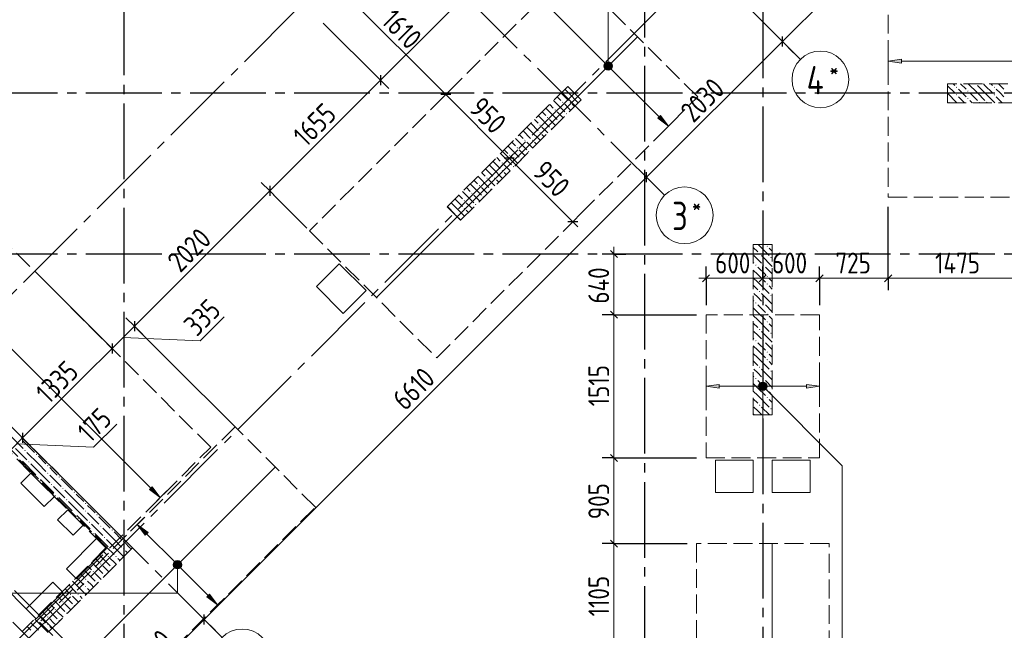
# Model space of a CAD drawing. Header units: millimetres. Extents: x 0 to 43617, y 0 to 59400.
# Tile 15 of 36: x 15224 to 25625, y 13352 to 19808. Entities that reach past the tile are written whole.
import ezdxf

# ---------------------------------------------------------------- set-up
doc = ezdxf.new("R2010")
doc.units = ezdxf.units.MM
doc.linetypes.add('______2', pattern=[270, 200, -70])
doc.linetypes.add('______5', pattern=[1100, 800, -100, 100, -100])
for name, color, linetype, lineweight in [('Standard', 7, 'Continuous', 25), ('ДОП Верх по У', 7, 'Continuous', 25), ('ЖБ Пилон', 180, 'Continuous', 25), ('Оси', 40, '______5', 18), ('Позиционная метка номер позиции', 7, 'Continuous', 13), ('Примечания', 7, 'Continuous', 25)]:
    doc.layers.add(name, color=color, linetype=linetype, lineweight=lineweight)
doc.layers.add('ЖБ Перекрытие верхний уровень', color=7, linetype='Continuous', lineweight=25, true_color=0xe0e0ff)
doc.layers.add('ЖБ Стена верхний уровень', color=7, linetype='Continuous', lineweight=25, true_color=0x006e00)
doc.styles.add('GOST 2.304-81', font='txt')
doc.styles.add('ISOCPEUR', font='txt')

msp = doc.modelspace()

# ---------------------------------------------------------------- hatches: boundary and pattern name
at = {"layer": 'ДОП Верх по У', "linetype": 'Continuous', "lineweight": 13, "transparency": 33554687}
for points in [[(21405, 19327), (21431, 19354), (21414, 19344)], [(21431, 19354), (21405, 19327), (21405, 19308)], [(21431, 19354), (21405, 19308), (21450, 19354)], [(21450, 19354), (21405, 19308), (21414, 19291)], [(21450, 19354), (21414, 19291), (21467, 19344)], [(21467, 19344), (21414, 19291), (21431, 19282)], [(21467, 19344), (21431, 19282), (21477, 19327)], [(21477, 19327), (21431, 19282), (21450, 19282)], [(21477, 19327), (21450, 19282), (21477, 19308)], [(21477, 19308), (21450, 19282), (21467, 19291)], [(21964, 18766), (22077, 18681), (21992, 18794)], [(23042, 15913), (23042, 15951), (23036, 15932)], [(23042, 15951), (23055, 15900), (23055, 15964)], [(23042, 15951), (23042, 15913), (23055, 15900)], [(23055, 15964), (23074, 15895), (23074, 15970)], [(23055, 15964), (23055, 15900), (23074, 15895)], [(23074, 15970), (23074, 15895), (23093, 15900)], [(23074, 15970), (23093, 15900), (23093, 15964)], [(23093, 15964), (23093, 15900), (23106, 15913)], [(23093, 15964), (23106, 15913), (23106, 15951)], [(23106, 15951), (23106, 15913), (23111, 15932)], [(23534, 15912), (23674, 15932), (23534, 15952)], [(16595, 14840), (16708, 14755), (16623, 14868)], [(16855, 14056), (16881, 14083), (16864, 14073)], [(16881, 14083), (16855, 14056), (16855, 14037)], [(16881, 14083), (16855, 14037), (16900, 14083)], [(16900, 14083), (16855, 14037), (16864, 14020)], [(16900, 14083), (16864, 14020), (16917, 14073)], [(16917, 14073), (16864, 14020), (16881, 14010)], [(16917, 14073), (16881, 14010), (16927, 14056)], [(16927, 14056), (16881, 14010), (16900, 14010)], [(16927, 14056), (16900, 14010), (16927, 14037)], [(16927, 14037), (16900, 14010), (16917, 14020)], [(17202, 13707), (17315, 13622), (17230, 13735)]]:
    msp.add_hatch(color=7, dxfattribs=at).paths.add_polyline_path(points)
for points in [[(24539, 19349), (24399, 19369), (24539, 19389)], [(22614, 15912), (22474, 15932), (22614, 15952)], [(16551, 14358), (16466, 14471), (16580, 14386)]]:
    msp.add_hatch(color=7, dxfattribs=at).paths.add_polyline_path(points, flags=16)
at = {"layer": 'ЖБ Пилон', "linetype": 'Continuous', "lineweight": 18, "transparency": 33554687}
for points in [[(25114, 19093), (25121, 19100), (25127, 19093), (25121, 19087)], [(25234, 19053), (25241, 19060), (25247, 19053), (25241, 19047)], [(25324, 19130), (25321, 19127), (25318, 19130)], [(25514, 19093), (25521, 19100), (25527, 19093), (25521, 19087)], [(20954, 18933), (20961, 18940), (20967, 18933), (20961, 18927)], [(21034, 18933), (21041, 18940), (21047, 18933), (21041, 18927)], [(25034, 18933), (25041, 18940), (25047, 18933), (25044, 18930), (25038, 18930)], [(25114, 19013), (25121, 19020), (25127, 19013), (25121, 19007)], [(25234, 18973), (25241, 18980), (25247, 18973), (25241, 18967)], [(25354, 18933), (25361, 18940), (25367, 18933), (25364, 18930), (25358, 18930)], [(25434, 18933), (25441, 18940), (25447, 18933), (25444, 18930), (25438, 18930)], [(25514, 19013), (25521, 19020), (25527, 19013), (25521, 19007)], [(20874, 18853), (20881, 18860), (20887, 18853), (20881, 18847)], [(20794, 18773), (20801, 18780), (20807, 18773), (20801, 18767)], [(20914, 18733), (20921, 18740), (20927, 18733), (20921, 18727)], [(20994, 18813), (21001, 18820), (21007, 18813), (21001, 18807)], [(20714, 18693), (20721, 18700), (20727, 18693), (20721, 18687)], [(20714, 18613), (20721, 18620), (20727, 18613), (20721, 18607)], [(20834, 18653), (20841, 18660), (20847, 18653), (20841, 18647)], [(20554, 18533), (20561, 18540), (20567, 18533), (20561, 18527)], [(20634, 18533), (20641, 18540), (20647, 18533), (20641, 18527)], [(20474, 18453), (20481, 18460), (20487, 18453), (20481, 18447)], [(20594, 18413), (20601, 18420), (20607, 18413), (20601, 18407)], [(20394, 18373), (20401, 18380), (20407, 18373), (20401, 18367)], [(20514, 18333), (20521, 18340), (20527, 18333), (20521, 18327)], [(20314, 18293), (20321, 18300), (20327, 18293), (20321, 18287)], [(20314, 18213), (20321, 18220), (20327, 18213), (20321, 18207)], [(20434, 18253), (20441, 18260), (20447, 18253), (20441, 18247)], [(20154, 18133), (20161, 18140), (20167, 18133), (20161, 18127)], [(20234, 18133), (20241, 18140), (20247, 18133), (20241, 18127)], [(20074, 18053), (20081, 18060), (20087, 18053), (20081, 18047)], [(20194, 18013), (20201, 18020), (20207, 18013), (20201, 18007)], [(19914, 17893), (19921, 17900), (19927, 17893), (19921, 17887)], [(19994, 17973), (20001, 17980), (20007, 17973), (20001, 17967)], [(20114, 17933), (20121, 17940), (20127, 17933), (20121, 17927)], [(19914, 17813), (19921, 17820), (19927, 17813), (19921, 17807)], [(20034, 17853), (20041, 17860), (20047, 17853), (20041, 17847)], [(19836, 17734), (19841, 17740), (19847, 17733), (19842, 17728)], [(23114, 17413), (23121, 17420), (23127, 17413), (23121, 17407)], [(23034, 17333), (23041, 17340), (23047, 17333), (23041, 17327)], [(23154, 17293), (23161, 17300), (23167, 17293), (23161, 17287)], [(22994, 17213), (23001, 17220), (23007, 17213), (23001, 17207)], [(23074, 17213), (23081, 17220), (23087, 17213), (23081, 17207)], [(23114, 17093), (23121, 17100), (23127, 17093), (23121, 17087)], [(23114, 17013), (23121, 17020), (23127, 17013), (23121, 17007)], [(23034, 16933), (23041, 16940), (23047, 16933), (23041, 16927)], [(23154, 16893), (23161, 16900), (23167, 16893), (23161, 16887)], [(22994, 16813), (23001, 16820), (23007, 16813), (23001, 16807)], [(23074, 16813), (23081, 16820), (23087, 16813), (23081, 16807)], [(23114, 16693), (23121, 16700), (23127, 16693), (23121, 16687)], [(23034, 16533), (23041, 16540), (23047, 16533), (23041, 16527)], [(23114, 16613), (23121, 16620), (23127, 16613), (23121, 16607)], [(23154, 16493), (23161, 16500), (23167, 16493), (23161, 16487)], [(22994, 16413), (23001, 16420), (23007, 16413), (23001, 16407)], [(23074, 16413), (23081, 16420), (23087, 16413), (23081, 16407)], [(23114, 16293), (23121, 16300), (23127, 16293), (23121, 16287)], [(23034, 16133), (23041, 16140), (23047, 16133), (23041, 16127)], [(23114, 16213), (23121, 16220), (23127, 16213), (23121, 16207)], [(22994, 16013), (23001, 16020), (23007, 16013), (23001, 16007)], [(23074, 16013), (23081, 16020), (23087, 16013), (23081, 16007)], [(23154, 16093), (23161, 16100), (23167, 16093), (23161, 16087)], [(23114, 15893), (23121, 15900), (23127, 15893), (23121, 15887)], [(23114, 15813), (23121, 15820), (23127, 15813), (23121, 15807)], [(23034, 15733), (23041, 15740), (23047, 15733), (23041, 15727)], [(23154, 15693), (23161, 15700), (23167, 15693), (23161, 15687)]]:
    msp.add_hatch(color=7, dxfattribs=at).paths.add_polyline_path(points, flags=16)
at = {"layer": 'ЖБ Стена верхний уровень', "linetype": 'Continuous', "lineweight": 18, "transparency": 33554687}
for points in [[(15234, 15373), (15241, 15380), (15247, 15373), (15241, 15367)], [(15274, 15253), (15281, 15260), (15287, 15253), (15281, 15247)], [(15394, 15213), (15401, 15220), (15407, 15213), (15401, 15207)], [(15314, 15133), (15321, 15140), (15327, 15133), (15321, 15127)], [(15514, 15093), (15521, 15100), (15527, 15093), (15521, 15087)], [(15514, 15013), (15521, 15020), (15527, 15013), (15521, 15007)], [(15634, 14973), (15641, 14980), (15647, 14973), (15641, 14967)], [(15434, 14933), (15441, 14940), (15447, 14933), (15441, 14927)], [(15554, 14893), (15561, 14900), (15567, 14893), (15561, 14887)], [(15594, 14773), (15601, 14780), (15607, 14773), (15601, 14767)], [(15674, 14853), (15681, 14860), (15687, 14853), (15681, 14847)], [(15794, 14813), (15801, 14820), (15807, 14813), (15801, 14807)], [(15714, 14733), (15721, 14740), (15727, 14733), (15721, 14727)], [(15914, 14693), (15921, 14700), (15927, 14693), (15921, 14687)], [(15914, 14613), (15921, 14620), (15927, 14613), (15921, 14607)], [(16034, 14573), (16041, 14580), (16047, 14573), (16041, 14567)], [(15834, 14533), (15841, 14540), (15847, 14533), (15841, 14527)], [(15954, 14493), (15961, 14500), (15967, 14493), (15961, 14487)], [(16074, 14453), (16081, 14460), (16087, 14453), (16081, 14447)], [(15994, 14373), (16001, 14380), (16007, 14373), (16001, 14367)], [(16194, 14413), (16201, 14420), (16207, 14413), (16201, 14407)], [(16114, 14333), (16121, 14340), (16127, 14333), (16121, 14327)], [(16314, 14293), (16321, 14300), (16327, 14293), (16321, 14287)], [(16314, 14213), (16321, 14220), (16327, 14213), (16321, 14207)], [(16074, 14053), (16081, 14060), (16087, 14053), (16081, 14047)], [(16154, 14133), (16161, 14140), (16167, 14133), (16161, 14127)], [(16234, 14133), (16241, 14140), (16247, 14133), (16241, 14127)], [(15994, 13973), (16001, 13980), (16007, 13973), (16001, 13967)], [(16114, 13933), (16121, 13940), (16127, 13933), (16121, 13927)], [(16194, 14013), (16201, 14020), (16207, 14013), (16201, 14007)], [(15914, 13893), (15921, 13900), (15927, 13893), (15921, 13887)], [(16034, 13853), (16041, 13860), (16047, 13853), (16041, 13847)], [(15754, 13733), (15761, 13740), (15767, 13733), (15761, 13727)], [(15834, 13733), (15841, 13740), (15847, 13733), (15841, 13727)], [(15914, 13813), (15921, 13820), (15927, 13813), (15921, 13807)], [(15674, 13653), (15681, 13660), (15687, 13653), (15681, 13647)], [(15594, 13573), (15601, 13580), (15607, 13573), (15601, 13567)], [(15714, 13533), (15721, 13540), (15727, 13533), (15721, 13527)], [(15794, 13613), (15801, 13620), (15807, 13613), (15801, 13607)], [(15514, 13493), (15521, 13500), (15527, 13493), (15521, 13487)], [(15514, 13413), (15521, 13420), (15527, 13413), (15521, 13407)], [(15634, 13453), (15641, 13460), (15647, 13453), (15641, 13447)]]:
    msp.add_hatch(color=7, dxfattribs=at).paths.add_polyline_path(points, flags=16)
at = {"layer": 'Позиционная метка номер позиции', "linetype": 'Continuous', "lineweight": 13, "transparency": 33554687}
for points in [[(21402, 19340), (21479, 19340), (21463, 19356)], [(21402, 19340), (21463, 19356), (21418, 19356)], [(21418, 19356), (21463, 19356), (21441, 19363)], [(21396, 19318), (21486, 19318), (21479, 19340)], [(21396, 19318), (21479, 19340), (21402, 19340)], [(21402, 19295), (21486, 19318), (21396, 19318)], [(21402, 19295), (21479, 19295), (21486, 19318)], [(21418, 19279), (21479, 19295), (21402, 19295)], [(21418, 19279), (21463, 19279), (21479, 19295)], [(21463, 19279), (21418, 19279), (21441, 19273)], [(23031, 15943), (23063, 15975), (23042, 15964)], [(23063, 15975), (23031, 15943), (23031, 15921)], [(23063, 15975), (23031, 15921), (23085, 15975)], [(23085, 15975), (23031, 15921), (23042, 15900)], [(23085, 15975), (23042, 15900), (23106, 15964)], [(23106, 15964), (23042, 15900), (23063, 15889)], [(23106, 15964), (23063, 15889), (23117, 15943)], [(23117, 15943), (23063, 15889), (23085, 15889)], [(23117, 15943), (23085, 15889), (23117, 15921)], [(23117, 15921), (23085, 15889), (23106, 15900)], [(16929, 14069), (16852, 14069), (16846, 14046)], [(16929, 14069), (16846, 14046), (16936, 14046)], [(16936, 14046), (16846, 14046), (16852, 14024)], [(16913, 14085), (16868, 14085), (16852, 14069)], [(16913, 14085), (16852, 14069), (16929, 14069)], [(16936, 14046), (16852, 14024), (16929, 14024)], [(16868, 14085), (16913, 14085), (16891, 14091)], [(16929, 14024), (16852, 14024), (16868, 14008)], [(16929, 14024), (16868, 14008), (16913, 14008)], [(16913, 14008), (16868, 14008), (16891, 14001)]]:
    msp.add_hatch(color=7, dxfattribs=at).paths.add_polyline_path(points)

# ---------------------------------------------------------------- linework, layer by layer
at = {"layer": 'Standard', "color": 7, "linetype": 'Continuous', "lineweight": 13, "transparency": 33554687}
for p, q in [((23282, 19577), (28981, 25276)), ((19725, 19016), (18587, 20153)), ((21846, 18142), (23282, 19577)), ((20396, 18344), (19725, 19016)), ((21068, 17672), (20396, 18344)), ((17173, 13468), (21846, 18142)), ((21068, 17672), (21121, 17619)), ((21501, 17330), (21501, 17405)), ((21501, 16689), (21501, 17330)), ((22474, 17075), (22399, 17075)), ((23074, 17075), (22474, 17075)), ((23674, 17075), (23074, 17075)), ((24399, 17075), (23674, 17075)), ((25874, 17075), (24399, 17075)), ((17130, 16414), (17385, 16668)), ((16435, 16567), (16199, 16332)), ((16317, 16449), (17130, 16414)), ((16005, 15289), (16249, 15532)), ((15254, 15386), (15130, 15262)), ((15192, 15324), (16005, 15289)), ((16324, 12619), (17173, 13468))]:
    msp.add_line(p, q, dxfattribs=at)
at = {"layer": 'Standard', "color": 251, "linetype": 'Continuous', "lineweight": -3, "true_color": 0x656565, "transparency": 33554687}
for p, q in [((19035, 19167), (18431, 19771)), ((23282, 19577), (23194, 19665)), ((23282, 19577), (23370, 19489)), ((23282, 19577), (23400, 19458)), ((19035, 19167), (18946, 19255)), ((19035, 19167), (19123, 19079)), ((19725, 19016), (19813, 19104)), ((19725, 19016), (19636, 18927)), ((19725, 19016), (19725, 19016)), ((20396, 18344), (20485, 18432)), ((20396, 18344), (20308, 18256)), ((20396, 18344), (20396, 18344)), ((21846, 18142), (21758, 18230)), ((21846, 18142), (21935, 18053)), ((21846, 18142), (21965, 18023)), ((17865, 17997), (17776, 18085)), ((17865, 17997), (17953, 17908)), ((21068, 17672), (21157, 17761)), ((21068, 17672), (20980, 17584)), ((21068, 17672), (21068, 17672)), ((21501, 17330), (21376, 17330)), ((21501, 17330), (21626, 17330)), ((21501, 17330), (21501, 17330)), ((22474, 17075), (22474, 17200)), ((23074, 17075), (23074, 17200)), ((23674, 17075), (23674, 17200)), ((24399, 17075), (24399, 17200)), ((16199, 16332), (15460, 17071)), ((22474, 17075), (22474, 16950)), ((22474, 17075), (22474, 16789)), ((23074, 17075), (23074, 16950)), ((23074, 17075), (23074, 17075)), ((23674, 17075), (23674, 16950)), ((23674, 17075), (23674, 16789)), ((24399, 17075), (24399, 16950)), ((16435, 16567), (16346, 16655)), ((21501, 16689), (21376, 16689)), ((21501, 16689), (21626, 16689)), ((21501, 16689), (22374, 16689)), ((16435, 16567), (16523, 16479)), ((16199, 16332), (16111, 16420)), ((16199, 16332), (16288, 16243)), ((15254, 15386), (15166, 15475)), ((15254, 15386), (15342, 15298)), ((15254, 15386), (15254, 15386)), ((21501, 15175), (21376, 15175)), ((21501, 15175), (21626, 15175)), ((14370, 14502), (15363, 13509)), ((21501, 14270), (21376, 14270)), ((21501, 14270), (21626, 14270)), ((17173, 13468), (17084, 13556)), ((17173, 13468), (17261, 13379)), ((17173, 13468), (17291, 13349))]:
    msp.add_line(p, q, dxfattribs=at)
at = {"layer": 'Standard', "color": 7, "linetype": 'Continuous', "lineweight": 25, "transparency": 33554687}
for p, q in [((23282, 19524), (23282, 19630)), ((19035, 19220), (19035, 19114)), ((19778, 19016), (19672, 19016)), ((20449, 18344), (20343, 18344)), ((21846, 18089), (21846, 18195)), ((17865, 18050), (17865, 17944)), ((21121, 17672), (21015, 17672)), ((21539, 17292), (21464, 17368)), ((22511, 17112), (22436, 17038)), ((23111, 17112), (23036, 17038)), ((23711, 17112), (23636, 17038)), ((24436, 17112), (24361, 17038)), ((21539, 16651), (21464, 16726)), ((16435, 16620), (16435, 16514)), ((16199, 16385), (16199, 16279)), ((15254, 15439), (15254, 15333)), ((21539, 15138), (21464, 15212)), ((21539, 14233), (21464, 14307)), ((17173, 13415), (17173, 13521))]:
    msp.add_line(p, q, dxfattribs=at)
at = {"layer": 'Standard', "color": 7, "linetype": 'Continuous', "lineweight": 13, "transparency": 33554687}
for points in [[(20590, 20723), (19594, 19726), (19594, 19726), (19035, 19167)], [(19035, 19167), (18378, 18510), (18378, 18510), (17865, 17997)], [(17865, 17997), (17168, 17300), (17168, 17300), (16435, 16567)], [(21501, 15175), (21501, 16134), (21501, 16134), (21501, 16689)], [(16199, 16332), (15902, 16034), (15902, 16034), (15254, 15386)], [(21501, 14270), (21501, 15150), (21501, 15150), (21501, 15175)], [(21501, 13167), (21501, 14068), (21501, 14068), (21501, 14270)]]:
    msp.add_lwpolyline(points, dxfattribs=at)
at = {"layer": 'Standard', "color": 251, "linetype": 'Continuous', "lineweight": -3, "true_color": 0x656565, "transparency": 33554687}
for points in [[(17865, 17997), (17941, 17920), (17941, 17920), (18007, 17854), (18007, 17854), (18034, 17827), (18034, 17827), (18180, 17681), (18180, 17681), (18220, 17642), (18220, 17642), (18238, 17623), (18238, 17623), (18257, 17605)], [(24399, 17075), (24399, 17092), (24399, 17092), (24399, 17092), (24399, 17092), (24399, 17092), (24399, 17092), (24399, 17830)], [(16435, 16567), (16482, 16520), (16482, 16520), (16525, 16476), (16525, 16476), (16761, 16240), (16761, 16240), (16825, 16176), (16825, 16176), (17499, 15503)], [(21501, 15175), (21528, 15175), (21528, 15175), (21595, 15175), (21595, 15175), (22374, 15175)], [(21501, 14270), (21510, 14270), (21510, 14270), (21604, 14270), (21604, 14270), (21658, 14270), (21658, 14270), (22274, 14270)], [(14597, 12644), (14609, 12656), (14609, 12656), (14609, 12656), (14609, 12656), (15714, 13761), (15714, 13761), (16102, 14149)]]:
    msp.add_lwpolyline(points, dxfattribs=at)
at = {"layer": 'ДОП Верх по У', "color": 251, "linetype": 'Continuous', "lineweight": 13, "true_color": 0x494949, "transparency": 33554687}
for p, q in [((20833, 19926), (21419, 19339)), ((24399, 19369), (24399, 19469)), ((24399, 19369), (24539, 19389)), ((24539, 19349), (24399, 19369)), ((24399, 19369), (24399, 19269)), ((24399, 19369), (24399, 19369)), ((24539, 19389), (24539, 19349)), ((24539, 19369), (25769, 19369)), ((21414, 19291), (21414, 19291)), ((21462, 19296), (21978, 18780)), ((21467, 19344), (21467, 19344)), ((21992, 18794), (21964, 18766)), ((21964, 18766), (22077, 18681)), ((22077, 18681), (21992, 18794)), ((22077, 18681), (22148, 18752)), ((22077, 18681), (22006, 18610)), ((22077, 18681), (22077, 18681)), ((14396, 17067), (16609, 14854)), ((22474, 15932), (22474, 16032)), ((23674, 15932), (23674, 16032)), ((22474, 15932), (22614, 15952)), ((22614, 15912), (22474, 15932)), ((22474, 15932), (22474, 15832)), ((22474, 15932), (22474, 15932)), ((22614, 15952), (22614, 15912)), ((22614, 15932), (23044, 15932)), ((23074, 15970), (23074, 15970)), ((23104, 15932), (23534, 15932)), ((23674, 15932), (23534, 15952)), ((23534, 15952), (23534, 15912)), ((23534, 15912), (23674, 15932)), ((23674, 15932), (23674, 15832)), ((23674, 15932), (23674, 15932)), ((23074, 15895), (23074, 15895)), ((16623, 14868), (16595, 14840)), ((16595, 14840), (16708, 14755)), ((16708, 14755), (16623, 14868)), ((16708, 14755), (16779, 14826)), ((16708, 14755), (16637, 14684)), ((16708, 14755), (16708, 14755)), ((16466, 14471), (16396, 14400)), ((16466, 14471), (16537, 14541)), ((16466, 14471), (16580, 14386)), ((16551, 14358), (16466, 14471)), ((16466, 14471), (16466, 14471)), ((16580, 14386), (16551, 14358)), ((16565, 14372), (16869, 14068)), ((16917, 14073), (16917, 14073)), ((16864, 14020), (16864, 14020)), ((16912, 14025), (17216, 13721)), ((17230, 13735), (17202, 13707)), ((17315, 13622), (17230, 13735)), ((17202, 13707), (17315, 13622)), ((17315, 13622), (17386, 13693)), ((17315, 13622), (17244, 13552)), ((17315, 13622), (17315, 13622))]:
    msp.add_line(p, q, dxfattribs=at)
at = {"layer": 'ДОП Верх по У', "color": 7, "linetype": 'Continuous', "lineweight": 18, "transparency": 33554687}
for p, q in [((18997, 16873), (21746, 19623)), ((23074, 16682), (23074, 15182)), ((15862, 13018), (17919, 15075)), ((23174, 14264), (23174, 12076))]:
    msp.add_line(p, q, dxfattribs=at)
at = {"layer": 'ДОП Верх по У', "color": 251, "linetype": 'Continuous', "lineweight": 13, "true_color": 0x494949, "transparency": 33554687}
for centre in [(21441, 19318), (23074, 15932), (16891, 14046)]:
    msp.add_circle(centre, 37.5, dxfattribs=at)
at = {"layer": 'ЖБ Перекрытие верхний уровень', "color": 7, "linetype": 'Continuous', "lineweight": 18, "transparency": 33554687}
for p, q in [((18600, 17226), (18359, 16986)), ((18883, 16944), (18600, 17226)), ((18359, 16986), (18642, 16703)), ((18642, 16703), (18883, 16944)), ((22974, 15150), (22574, 15150)), ((22574, 15150), (22574, 14810)), ((22974, 14810), (22974, 15150)), ((23574, 15150), (23174, 15150)), ((23174, 15150), (23174, 14810)), ((23574, 14810), (23574, 15150)), ((15236, 14909), (15342, 15015)), ((15342, 15015), (15590, 14767)), ((15484, 14661), (15236, 14909)), ((22574, 14810), (22974, 14810)), ((23174, 14810), (23574, 14810)), ((15590, 14767), (15484, 14661)), ((15625, 14520), (15731, 14626)), ((15731, 14626), (15894, 14464)), ((15788, 14358), (15625, 14520)), ((15894, 14464), (15788, 14358)), ((15717, 14004), (16035, 14322)), ((16035, 14322), (16141, 14216)), ((16141, 14216), (15823, 13898)), ((15823, 13898), (15717, 14004)), ((15293, 13580), (15575, 13863)), ((15575, 13863), (15681, 13757)), ((15681, 13757), (15399, 13474)), ((15399, 13474), (15293, 13580)), ((15151, 13438), (15498, 13092))]:
    msp.add_line(p, q, dxfattribs=at)
at = {"layer": 'ЖБ Пилон', "color": 253, "linetype": '______2', "lineweight": 13, "true_color": 0xa0a0a0, "transparency": 33554687}
for p, q in [((21013, 19102), (19740, 17829)), ((21155, 18961), (21013, 19102)), ((26474, 19130), (25024, 19130)), ((25024, 19130), (25024, 18930)), ((19882, 17688), (21155, 18961)), ((25024, 18930), (26474, 18930)), ((19740, 17829), (19882, 17688)), ((22974, 17430), (22974, 15630)), ((23174, 17430), (22974, 17430)), ((23174, 15630), (23174, 17430)), ((22974, 15630), (23174, 15630))]:
    msp.add_line(p, q, dxfattribs=at)
at = {"layer": 'ЖБ Пилон', "color": 9, "linetype": 'Continuous', "lineweight": 18, "true_color": 0xc7c7c7, "transparency": 33554687}
for p, q in [((20983, 19072), (21021, 19033)), ((25024, 19110), (25101, 19033)), ((25084, 19130), (25101, 19113)), ((25181, 19033), (25141, 19073)), ((25164, 19130), (25221, 19073)), ((25341, 19033), (25244, 19130)), ((25341, 19113), (25421, 19033)), ((25421, 19113), (25404, 19130)), ((25421, 19113), (25501, 19033)), ((25484, 19130), (25501, 19113)), ((25581, 19033), (25541, 19073)), ((25564, 19130), (25621, 19073)), ((20863, 18952), (20981, 18833)), ((20903, 18992), (20941, 18953)), ((20943, 19032), (21021, 18953)), ((21021, 19033), (21124, 18930)), ((25024, 19030), (25124, 18930)), ((25141, 18993), (25204, 18930)), ((25221, 18993), (25181, 19033)), ((25261, 19033), (25341, 18953)), ((25261, 18953), (25284, 18930)), ((25341, 19033), (25421, 18953)), ((25421, 19033), (25524, 18930)), ((25541, 18993), (25604, 18930)), ((25621, 18993), (25581, 19033)), ((20743, 18832), (20781, 18793)), ((20783, 18872), (20901, 18753)), ((20823, 18912), (20861, 18873)), ((20964, 18770), (20901, 18833)), ((21021, 18873), (20981, 18913)), ((21044, 18850), (21021, 18873)), ((21061, 18913), (21084, 18890)), ((20663, 18752), (20701, 18713)), ((20703, 18792), (20821, 18673)), ((20884, 18690), (20821, 18753)), ((20543, 18632), (20621, 18553)), ((20583, 18672), (20621, 18633)), ((20621, 18633), (20724, 18530)), ((20623, 18712), (20701, 18633)), ((20781, 18633), (20741, 18673)), ((20804, 18610), (20781, 18633)), ((20463, 18552), (20581, 18433)), ((20503, 18592), (20541, 18553)), ((20741, 18593), (20764, 18570)), ((20343, 18432), (20381, 18393)), ((20383, 18472), (20501, 18353)), ((20423, 18512), (20461, 18473)), ((20564, 18370), (20501, 18433)), ((20621, 18473), (20581, 18513)), ((20644, 18450), (20621, 18473)), ((20661, 18513), (20684, 18490)), ((20223, 18312), (20301, 18233)), ((20263, 18352), (20301, 18313)), ((20303, 18392), (20421, 18273)), ((20484, 18290), (20421, 18353)), ((20143, 18232), (20221, 18153)), ((20183, 18272), (20221, 18233)), ((20221, 18233), (20324, 18130)), ((20381, 18233), (20341, 18273)), ((20404, 18210), (20381, 18233)), ((20023, 18112), (20061, 18073)), ((20063, 18152), (20181, 18033)), ((20103, 18192), (20141, 18153)), ((20221, 18073), (20181, 18113)), ((20261, 18113), (20284, 18090)), ((20341, 18193), (20364, 18170)), ((19943, 18032), (19981, 17993)), ((19983, 18072), (20101, 17953)), ((20164, 17970), (20101, 18033)), ((20244, 18050), (20221, 18073)), ((19823, 17912), (19901, 17833)), ((19863, 17952), (19901, 17913)), ((19903, 17992), (20021, 17873)), ((20084, 17890), (20021, 17953)), ((19743, 17832), (19821, 17753)), ((19783, 17872), (19821, 17833)), ((19821, 17833), (19924, 17730)), ((19981, 17833), (19941, 17873)), ((19941, 17793), (19964, 17770)), ((20004, 17810), (19981, 17833)), ((19861, 17713), (19884, 17690)), ((22974, 17400), (23021, 17353)), ((23024, 17430), (23141, 17313)), ((23141, 17393), (23174, 17360)), ((23021, 17273), (22981, 17313)), ((23061, 17233), (23021, 17273)), ((23061, 17313), (23174, 17200)), ((22974, 17240), (22981, 17233)), ((23021, 17193), (23101, 17113)), ((23101, 17193), (23174, 17120)), ((23021, 17113), (22974, 17160)), ((22974, 17080), (23021, 17033)), ((23021, 17113), (23101, 17033)), ((23174, 17040), (23141, 17073)), ((22974, 17000), (23021, 16953)), ((23021, 17033), (23141, 16913)), ((23141, 16993), (23174, 16960)), ((23021, 16873), (22981, 16913)), ((23061, 16833), (23021, 16873)), ((23061, 16913), (23174, 16800)), ((22974, 16840), (22981, 16833)), ((23021, 16713), (22974, 16760)), ((23021, 16793), (23101, 16713)), ((23101, 16793), (23174, 16720)), ((22974, 16680), (23021, 16633)), ((23021, 16713), (23101, 16633)), ((23174, 16640), (23141, 16673)), ((22974, 16600), (23021, 16553)), ((23021, 16633), (23141, 16513)), ((23141, 16593), (23174, 16560)), ((22974, 16440), (22981, 16433)), ((23021, 16473), (22981, 16513)), ((23061, 16433), (23021, 16473)), ((23061, 16513), (23174, 16400)), ((23021, 16313), (22974, 16360)), ((23021, 16393), (23101, 16313)), ((23101, 16393), (23174, 16320)), ((22974, 16280), (23021, 16233)), ((23021, 16313), (23101, 16233)), ((23021, 16233), (23141, 16113)), ((23174, 16240), (23141, 16273)), ((22974, 16200), (23021, 16153)), ((23141, 16193), (23174, 16160)), ((22974, 16040), (22981, 16033)), ((23021, 16073), (22981, 16113)), ((23061, 16033), (23021, 16073)), ((23061, 16113), (23174, 16000)), ((23021, 15913), (22974, 15960)), ((23021, 15993), (23101, 15913)), ((23101, 15993), (23174, 15920)), ((22974, 15880), (23021, 15833)), ((23021, 15913), (23101, 15833)), ((23021, 15833), (23141, 15713)), ((23174, 15840), (23141, 15873)), ((22974, 15800), (23021, 15753)), ((23021, 15673), (22981, 15713)), ((23061, 15713), (23144, 15630)), ((23141, 15793), (23174, 15760)), ((22974, 15640), (22981, 15633)), ((23061, 15633), (23021, 15673))]:
    msp.add_line(p, q, dxfattribs=at)
at = {"layer": 'ЖБ Стена верхний уровень', "color": 251, "linetype": '______2', "lineweight": 13, "true_color": 0x656565, "transparency": 33554687}
for p, q in [((16276, 14365), (11375, 19265)), ((11375, 18982), (16134, 14223)), ((16417, 14223), (16276, 14365)), ((16134, 14223), (15250, 13339)), ((16276, 14082), (16417, 14223)), ((15533, 13339), (16276, 14082))]:
    msp.add_line(p, q, dxfattribs=at)
at = {"layer": 'ЖБ Стена верхний уровень', "color": 9, "linetype": 'Continuous', "lineweight": 18, "true_color": 0xc7c7c7, "transparency": 33554687}
for p, q in [((15141, 15393), (15261, 15273)), ((15261, 15353), (15381, 15233)), ((15181, 15273), (15301, 15153)), ((15421, 15113), (15301, 15233)), ((15421, 15193), (15501, 15113)), ((15341, 15033), (15221, 15153)), ((15341, 15113), (15421, 15033)), ((15421, 15113), (15501, 15033)), ((15341, 15033), (15421, 14953)), ((15421, 15033), (15541, 14913)), ((15581, 15033), (15541, 15073)), ((15541, 14993), (15661, 14873)), ((15621, 14993), (15581, 15033)), ((15461, 14913), (15581, 14793)), ((15661, 14953), (15781, 14833)), ((15581, 14873), (15701, 14753)), ((15821, 14713), (15701, 14833)), ((15821, 14793), (15901, 14713)), ((15741, 14633), (15621, 14753)), ((15741, 14713), (15821, 14633)), ((15821, 14713), (15901, 14633)), ((15981, 14633), (15941, 14673)), ((15741, 14633), (15821, 14553)), ((15821, 14633), (15941, 14513)), ((15941, 14593), (16061, 14473)), ((16021, 14593), (15981, 14633)), ((15861, 14513), (15981, 14393)), ((15981, 14473), (16101, 14353)), ((16061, 14553), (16181, 14433)), ((16221, 14313), (16101, 14433)), ((16221, 14393), (16301, 14313)), ((16141, 14233), (16021, 14353)), ((16141, 14313), (16221, 14233)), ((16221, 14313), (16301, 14233)), ((16381, 14233), (16341, 14273)), ((16063, 14152), (16181, 14033)), ((16103, 14192), (16141, 14153)), ((16141, 14233), (16221, 14153)), ((16221, 14233), (16324, 14130)), ((16341, 14193), (16364, 14170)), ((16404, 14210), (16381, 14233)), ((15983, 14072), (16101, 13953)), ((16023, 14112), (16061, 14073)), ((16221, 14073), (16181, 14113)), ((16244, 14050), (16221, 14073)), ((16261, 14113), (16284, 14090)), ((15863, 13952), (15901, 13913)), ((15903, 13992), (16021, 13873)), ((15943, 14032), (15981, 13993)), ((16084, 13890), (16021, 13953)), ((16164, 13970), (16101, 14033)), ((15783, 13872), (15821, 13833)), ((15823, 13912), (15901, 13833)), ((15981, 13833), (15941, 13873)), ((15663, 13752), (15781, 13633)), ((15703, 13792), (15741, 13753)), ((15743, 13832), (15821, 13753)), ((15821, 13833), (15924, 13730)), ((15941, 13793), (15964, 13770)), ((16004, 13810), (15981, 13833)), ((15543, 13632), (15581, 13593)), ((15583, 13672), (15701, 13553)), ((15623, 13712), (15661, 13673)), ((15764, 13570), (15701, 13633)), ((15821, 13673), (15781, 13713)), ((15844, 13650), (15821, 13673)), ((15861, 13713), (15884, 13690)), ((15463, 13552), (15501, 13513)), ((15503, 13592), (15621, 13473)), ((15684, 13490), (15621, 13553)), ((15343, 13432), (15421, 13353)), ((15383, 13472), (15421, 13433)), ((15421, 13433), (15524, 13330)), ((15423, 13512), (15501, 13433)), ((15581, 13433), (15541, 13473)), ((15604, 13410), (15581, 13433)), ((15303, 13392), (15341, 13353)), ((15541, 13393), (15564, 13370))]:
    msp.add_line(p, q, dxfattribs=at)
at = {"layer": 'Оси', "color": 8, "linetype": '______5', "lineweight": -3, "transparency": 33554687}
for p, q in [((21824, 57820), (21824, 7100)), ((16324, 57420), (16324, 7100)), ((23074, 50790), (23074, 7100)), ((12153, 13919), (31163, 32929)), ((14416, 12363), (33072, 31020)), ((23471, 19388), (16584, 26275)), ((22036, 17952), (15820, 24169)), ((16513, 12430), (7200, 21743)), ((17362, 13278), (10292, 20348)), ((33224, 19030), (3600, 19030)), ((33224, 17330), (3600, 17330))]:
    msp.add_line(p, q, dxfattribs=at)
at = {"layer": 'Оси', "color": 7, "linetype": 'Continuous', "lineweight": 13, "transparency": 33554687}
for centre in [(23683, 19176), (22248, 17740), (17574, 13066)]:
    msp.add_circle(centre, 300, dxfattribs=at)
at = {"layer": 'Позиционная метка номер позиции', "color": 7, "linetype": 'Continuous', "lineweight": 13, "transparency": 33554687}
for p, q in [((21441, 19363), (21441, 19363)), ((21396, 19318), (21396, 19318)), ((21441, 19273), (21441, 19273)), ((21486, 19318), (21486, 19318)), ((23042, 15964), (23042, 15964)), ((23106, 15964), (23106, 15964)), ((23042, 15900), (23042, 15900)), ((23106, 15900), (23106, 15900)), ((16846, 14046), (16846, 14046)), ((16891, 14091), (16891, 14091)), ((16936, 14046), (16936, 14046)), ((16891, 14001), (16891, 14001))]:
    msp.add_line(p, q, dxfattribs=at)
for points in [[(21441, 19318), (21441, 20762), (23941, 20762)], [(23074, 15932), (23914, 15092), (23914, 8502), (21214, 8502)], [(16891, 14046), (16891, 13746), (9527, 13746)]]:
    msp.add_lwpolyline(points, dxfattribs=at)
for centre in [(21441, 19318), (23074, 15932), (16891, 14046)]:
    msp.add_circle(centre, 45, dxfattribs=at)
at = {"layer": 'Примечания', "color": 7, "linetype": '______2', "lineweight": 18, "transparency": 33554687}
for p, q in [((21043, 20334), (18285, 17576)), ((22386, 18991), (21043, 20334)), ((24399, 20130), (24399, 17930)), ((17242, 15289), (12504, 20026)), ((11435, 18957), (16173, 14220)), ((19629, 16233), (22386, 18991)), ((24399, 17930), (27099, 17930)), ((18285, 17576), (19629, 16233)), ((23674, 16689), (22474, 16689)), ((22474, 16689), (22474, 15175)), ((23674, 15175), (23674, 16689)), ((17499, 15503), (15434, 13438)), ((18347, 14655), (17499, 15503)), ((16173, 14220), (17242, 15289)), ((22474, 15175), (23674, 15175)), ((16283, 12590), (18347, 14655)), ((23774, 14270), (22374, 14270)), ((22374, 14270), (22374, 12070)), ((23774, 12070), (23774, 14270)), ((15434, 13438), (16283, 12590))]:
    msp.add_line(p, q, dxfattribs=at)

# ---------------------------------------------------------------- texts
at = {"layer": 'Standard', "color": 7, "linetype": 'Continuous', "lineweight": 25, "transparency": 33554687, "char_height": 220, "attachment_point": 7, "style": 'GOST 2.304-81'}
for s, insert, width, rotation in [('1610', (19031, 19780), 578.85, 315), ('2030', (22341, 18707), 657.05, 45), ('1655', (18249, 18451), 594.59, 45), ('950', (19958, 18853), 516.4, 315), ('950', (20629, 18182), 516.39, 315), ('2020', (16921, 17124), 672.63, 45), ('640', (21451, 16806), 531.97, 90), ('335', (17095, 16449), 485.25, 45), ('1335', (15531, 15734), 579.02, 45), ('1515', (21451, 15721), 547.7, 90), ('6610', (19297, 15663), 625.74, 45), ('175', (15970, 15324), 469.5, 45), ('905', (21451, 14527), 516.4, 90), ('1105', (21451, 13500), 563.28, 90), ('1200', (16536, 12902), 625.73, 45)]:
    msp.add_mtext(s, dxfattribs=dict(at, insert=insert, width=width, rotation=rotation))
for s, insert, width in [('600', (22571, 17125), 531.96), ('600', (23171, 17125), 531.96), ('725', (23841, 17125), 516.39), ('1475', (24894, 17125), 610.16)]:
    msp.add_mtext(s, dxfattribs=dict(at, insert=insert, width=width))
at = {"layer": 'Оси', "color": 7, "linetype": 'Continuous', "lineweight": 25, "transparency": 33554687, "attachment_point": 7, "style": 'ISOCPEUR'}
for s, insert, char_height, width in [('\\W0.80;*', (23777, 19193), 180, 215.89), ('\\W0.80;4', (23537, 19018), 300, 359.83), ('\\W0.80;*', (22326, 17758), 180, 215.9), ('\\W0.78;3', (22116, 17583), 300, 326.41)]:
    msp.add_mtext(s, dxfattribs=dict(at, insert=insert, char_height=char_height, width=width))

doc.saveas('drawing.dxf')
